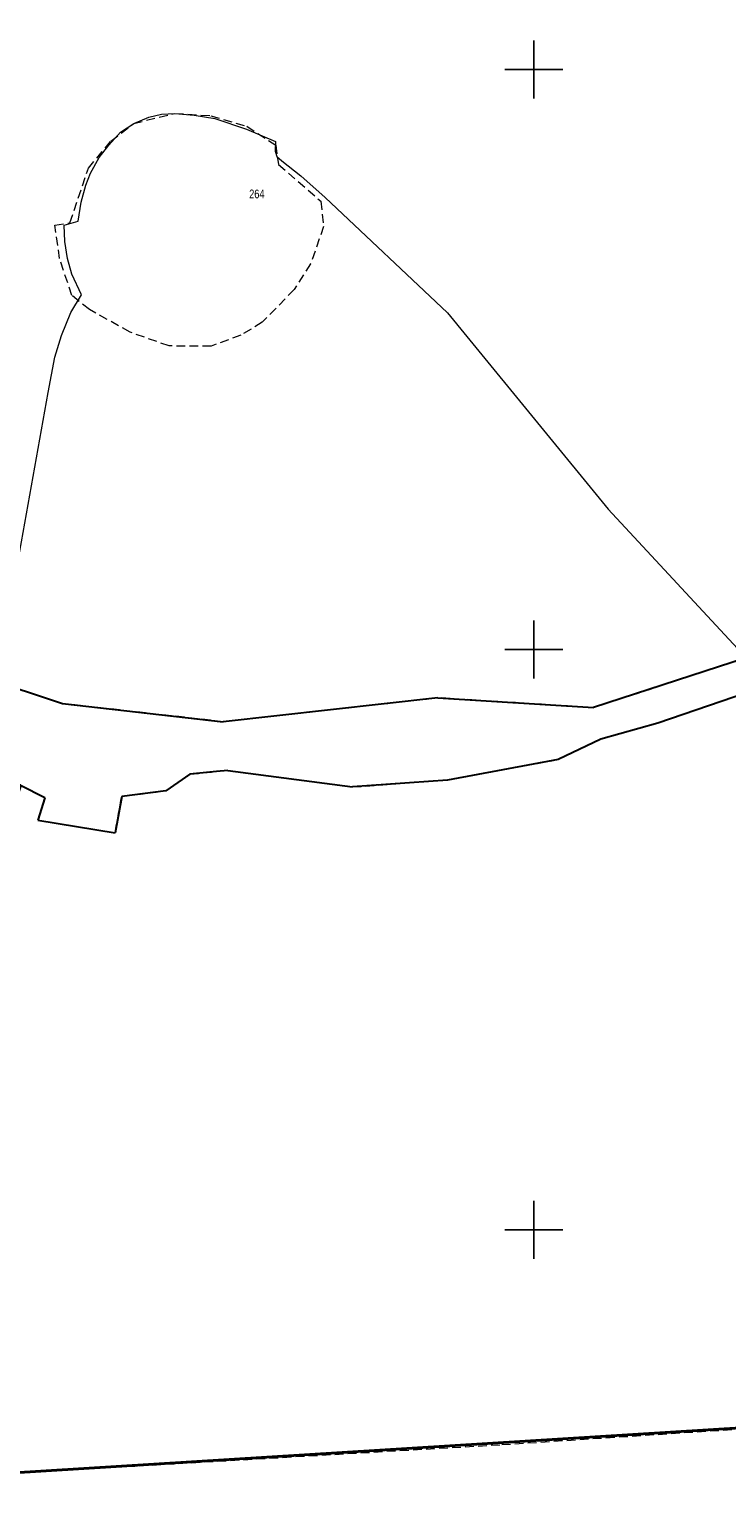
# Model space of a CAD drawing. Header units: metres. Extents: x 5548743 to 5556416, y 5707500 to 5714000.
# Tile 93 of 203: x 5552913 to 5553033, y 5711056 to 5711307. Entities that reach past the tile are written whole.
import ezdxf
from ezdxf.enums import TextEntityAlignment as Align

# ---------------------------------------------------------------- set-up
doc = ezdxf.new("R2010")
doc.units = ezdxf.units.M
doc.header["$MEASUREMENT"] = 0
doc.linetypes.add('1.5_0.75', pattern=[2.25, 1.5, -0.75])
doc.linetypes.add('219-1000', pattern=[0])
doc.layers.get('0').update_dxf_attribs({"color": 2, "linetype": 'CONTINUOUS', "lineweight": 5})
for name, color, linetype in [('211-numer działki ewidencyjnej', 7, 'CONTINUOUS'), ('216-obręb ewidencyjny', 7, 'CONTINUOUS'), ('217-kontur klasyfikacyjny', 7, 'CONTINUOUS'), ('218-kontur użytku gruntowego', 7, 'CONTINUOUS'), ('219-działka ewidencyjna', 7, 'CONTINUOUS'), ('woda stojąca', 7, 'CONTINUOUS'), ('Wstawianie ramki sekcyjnej z opisem', 7, 'CONTINUOUS')]:
    doc.layers.add(name, color=color, linetype=linetype)
doc.styles.get("Standard").update_dxf_attribs({"font": 'Working1250', "width": 0.75})

# ---------------------------------------------------------------- blocks, each defined once
blk = doc.blocks.new('RAMKA1000K')
at = {"color": 0}
for p, q in [((200, 295), (200, 305)), ((195, 300), (205, 300)), ((200, 195), (200, 205)), ((195, 200), (205, 200)), ((200, 95), (200, 105)), ((195, 100), (205, 100))]:
    blk.add_line(p, q, dxfattribs=at)

msp = doc.modelspace()

# ---------------------------------------------------------------- linework, layer by layer
at = {"layer": '216-obręb ewidencyjny', "color": 4, "linetype": 'Continuous', "lineweight": 35, "flags": 128}
for points in [[(5553303.29, 5711172.41), (5553245.53, 5711230.59), (5553201.96, 5711255.35), (5553140.19, 5711284.18), (5553135.72, 5711277.69), (5553111.42, 5711242.97), (5553187.3, 5711106.28), (5553112.55, 5711070.64), (5552871.37, 5711055.67), (5552911.56, 5711176.56), (5552902.55, 5711179.99), (5552857.56, 5711200.05), (5552823.52, 5711222.08), (5552811.69, 5711238.16), (5552792.63, 5711262.96), (5552771.45, 5711305.07), (5552757.83, 5711364.93), (5552755.89, 5711371.71), (5552732.07, 5711369.95), (5552708.66, 5711378.89), (5552680.03, 5711429.79), (5552679.16, 5711442.78), (5552714.87, 5711541.1)], [(5552714.87, 5711541.1), (5552679.16, 5711442.78), (5552680.03, 5711429.79), (5552708.66, 5711378.89), (5552732.07, 5711369.95), (5552755.89, 5711371.71), (5552757.83, 5711364.93), (5552771.45, 5711305.07), (5552792.63, 5711262.96), (5552811.69, 5711238.16), (5552823.52, 5711222.08), (5552857.56, 5711200.05), (5552902.55, 5711179.99), (5552911.56, 5711176.56), (5552871.37, 5711055.67), (5553112.55, 5711070.64), (5553187.3, 5711106.28), (5553111.42, 5711242.97), (5553135.72, 5711277.69), (5553140.19, 5711284.18), (5553201.96, 5711255.35), (5553245.53, 5711230.59), (5553303.29, 5711172.41)]]:
    msp.add_lwpolyline(points, dxfattribs=at)
at = {"layer": '217-kontur klasyfikacyjny', "color": 3, "linetype": '1.5_0.75', "lineweight": 18, "flags": 128}
for points in [[(5552931.06, 5711290.7), (5552938.14, 5711292.42)], [(5552938.14, 5711292.42), (5552944.33, 5711292.03)], [(5552927.12, 5711287.66), (5552931.06, 5711290.7)], [(5552944.33, 5711292.03), (5552950.52, 5711290.2)], [(5552950.52, 5711290.2), (5552955.52, 5711286.94)], [(5552923.22, 5711282.97), (5552927.12, 5711287.66)], [(5552955.52, 5711286.94), (5552955.98, 5711283.61)], [(5552920.04, 5711273.56), (5552923.22, 5711282.97)], [(5552955.98, 5711283.61), (5552963.29, 5711277.29)], [(5552963.29, 5711277.29), (5552963.75, 5711272.93)], [(5552917.45, 5711273.13), (5552920.04, 5711273.56)], [(5552918.28, 5711267.42), (5552917.45, 5711273.13)], [(5552963.75, 5711272.93), (5552961.52, 5711266.48)], [(5552920.36, 5711261.05), (5552918.28, 5711267.42)], [(5552961.52, 5711266.48), (5552958.7, 5711262.08)], [(5552923.41, 5711258.62), (5552920.36, 5711261.05)], [(5552958.7, 5711262.08), (5552953.19, 5711256.41)], [(5552930.4, 5711254.72), (5552923.41, 5711258.62)], [(5552937.13, 5711252.33), (5552930.4, 5711254.72)], [(5552953.19, 5711256.41), (5552949.48, 5711254.17)], [(5552944.41, 5711252.31), (5552937.13, 5711252.33)], [(5552949.48, 5711254.17), (5552944.41, 5711252.31)], [(5552892.23, 5711199.5), (5552918.79, 5711190.7)], [(5553010.27, 5711190), (5553036.59, 5711198.58)], [(5552918.79, 5711190.7), (5552946.48, 5711187.57)], [(5552946.48, 5711187.57), (5552983.45, 5711191.69)], [(5552983.45, 5711191.69), (5553010.27, 5711190)]]:
    msp.add_lwpolyline(points, dxfattribs=at)
at = {"layer": '218-kontur użytku gruntowego', "color": 70, "linetype": '1.5_0.75', "lineweight": 18, "flags": 128}
for points in [[(5552931.06, 5711290.7), (5552938.14, 5711292.42)], [(5552938.14, 5711292.42), (5552944.33, 5711292.03)], [(5552927.12, 5711287.66), (5552931.06, 5711290.7)], [(5552944.33, 5711292.03), (5552950.52, 5711290.2)], [(5552950.52, 5711290.2), (5552955.52, 5711286.94)], [(5552923.22, 5711282.97), (5552927.12, 5711287.66)], [(5552955.52, 5711286.94), (5552955.98, 5711283.61)], [(5552920.04, 5711273.56), (5552923.22, 5711282.97)], [(5552955.98, 5711283.61), (5552963.29, 5711277.29)], [(5552963.29, 5711277.29), (5552963.75, 5711272.93)], [(5552917.45, 5711273.13), (5552920.04, 5711273.56)], [(5552918.28, 5711267.42), (5552917.45, 5711273.13)], [(5552963.75, 5711272.93), (5552961.52, 5711266.48)], [(5552920.36, 5711261.05), (5552918.28, 5711267.42)], [(5552961.52, 5711266.48), (5552958.7, 5711262.08)], [(5552923.41, 5711258.62), (5552920.36, 5711261.05)], [(5552958.7, 5711262.08), (5552953.19, 5711256.41)], [(5552930.4, 5711254.72), (5552923.41, 5711258.62)], [(5552937.13, 5711252.33), (5552930.4, 5711254.72)], [(5552953.19, 5711256.41), (5552949.48, 5711254.17)], [(5552944.41, 5711252.31), (5552937.13, 5711252.33)], [(5552949.48, 5711254.17), (5552944.41, 5711252.31)], [(5552892.23, 5711199.5), (5552918.79, 5711190.7)], [(5552918.79, 5711190.7), (5552892.23, 5711199.5)], [(5553010.27, 5711190), (5553036.59, 5711198.58)], [(5553036.59, 5711198.58), (5553010.27, 5711190)], [(5553021.34, 5711187.33), (5553036.63, 5711192.55)], [(5552918.79, 5711190.7), (5552946.48, 5711187.57)], [(5552946.48, 5711187.57), (5552918.79, 5711190.7)], [(5552946.48, 5711187.57), (5552983.45, 5711191.69)], [(5552983.45, 5711191.69), (5552946.48, 5711187.57)], [(5552983.45, 5711191.69), (5553010.27, 5711190)], [(5553010.27, 5711190), (5552983.45, 5711191.69)], [(5553011.53, 5711184.57), (5553021.34, 5711187.33)], [(5553004.2, 5711181.04), (5553011.53, 5711184.57)], [(5552985.1, 5711177.51), (5553004.2, 5711181.04)], [(5552936.58, 5711175.63), (5552940.72, 5711178.5)], [(5552940.72, 5711178.5), (5552945.32, 5711178.97)], [(5552945.32, 5711178.97), (5552947.23, 5711179.17)], [(5552947.23, 5711179.17), (5552968.71, 5711176.31)], [(5552968.71, 5711176.31), (5552985.1, 5711177.51)], [(5552911.56, 5711176.56), (5552915.75, 5711174.46)], [(5552915.75, 5711174.46), (5552914.49, 5711170.59)], [(5552927.82, 5711168.4), (5552928.97, 5711174.69)], [(5552928.97, 5711174.69), (5552936.58, 5711175.63)], [(5552914.49, 5711170.59), (5552919.31, 5711169.8)], [(5552919.31, 5711169.8), (5552927.82, 5711168.4)], [(5553101.47, 5711069.92), (5552994.14, 5711062.87)], [(5552994.14, 5711062.87), (5552881.53, 5711056.3)]]:
    msp.add_lwpolyline(points, dxfattribs=at)
at = {"layer": '219-działka ewidencyjna', "color": 94, "linetype": '219-1000', "lineweight": 30, "flags": 128}
for points in [[(5552892.23, 5711199.5), (5552918.79, 5711190.7)], [(5553036.59, 5711198.58), (5553010.27, 5711190)], [(5553036.63, 5711192.55), (5553021.34, 5711187.33)], [(5552918.79, 5711190.7), (5552946.48, 5711187.57)], [(5552983.45, 5711191.69), (5552946.48, 5711187.57)], [(5552983.45, 5711191.69), (5553010.27, 5711190)], [(5553021.34, 5711187.33), (5553011.53, 5711184.57)], [(5553011.53, 5711184.57), (5553004.2, 5711181.04)], [(5553004.2, 5711181.04), (5552985.1, 5711177.51)], [(5552940.72, 5711178.5), (5552936.58, 5711175.63)], [(5552945.32, 5711178.97), (5552940.72, 5711178.5)], [(5552947.23, 5711179.17), (5552945.32, 5711178.97)], [(5552947.23, 5711179.17), (5552968.71, 5711176.31)], [(5552985.1, 5711177.51), (5552968.71, 5711176.31)], [(5552915.75, 5711174.46), (5552911.56, 5711176.56)], [(5552915.75, 5711174.46), (5552914.49, 5711170.59)], [(5552928.97, 5711174.69), (5552927.82, 5711168.4)], [(5552936.58, 5711175.63), (5552928.97, 5711174.69)], [(5552914.49, 5711170.59), (5552927.82, 5711168.4)], [(5553112.55, 5711070.64), (5552871.37, 5711055.67)]]:
    msp.add_lwpolyline(points, dxfattribs=at)
at = {"layer": 'woda stojąca', "color": 141, "linetype": 'Continuous', "lineweight": 18, "flags": 128}
msp.add_lwpolyline([(5552907.08, 5711192.83), (5552916.32, 5711244.33), (5552917.45, 5711250.4), (5552918.6, 5711254.14), (5552920.21, 5711258.1), (5552922.07, 5711261.16), (5552920.39, 5711264.7), (5552919.65, 5711267.41), (5552919.15, 5711270.36), (5552919.07, 5711273.16), (5552921.48, 5711273.84), (5552921.98, 5711277.14), (5552922.77, 5711280.03), (5552923.59, 5711282.1), (5552925.07, 5711284.8), (5552926.75, 5711286.93), (5552928.79, 5711289.21), (5552931.06, 5711290.7), (5552933.65, 5711291.75), (5552935.84, 5711292.3), (5552938.14, 5711292.42), (5552941.48, 5711292.11), (5552945.02, 5711291.56), (5552950.5, 5711289.72), (5552955.49, 5711287.57), (5552955.41, 5711285.94), (5552955.7, 5711285), (5552956.57, 5711284.25), (5552959.83, 5711281.68), (5552964.05, 5711277.94), (5552985.1, 5711258.03), (5552988.45, 5711253.97), (5553012.76, 5711224.21), (5553036.59, 5711198.58)], dxfattribs=at)

# ---------------------------------------------------------------- block references
at = {"layer": 'Wstawianie ramki sekcyjnej z opisem', "color": 8, "linetype": 'Continuous', "lineweight": 5}
msp.add_blockref('RAMKA1000K', (5552800, 5711000), dxfattribs=at)
msp.add_blockref('RAMKA1000K', (5552800, 5711000), dxfattribs=at)
msp.add_blockref('RAMKA1000K', (5552800, 5711000), dxfattribs=at)
msp.add_blockref('RAMKA1000K', (5552800, 5711000), dxfattribs=at)

# ---------------------------------------------------------------- texts
at = {"layer": '211-numer działki ewidencyjnej', "color": 94, "linetype": 'Continuous', "lineweight": 30, "width": 0.79}
msp.add_text('264', height=1.5, dxfattribs=at).set_placement((5552950.93, 5711279.29), align=Align.TOP_LEFT)

doc.saveas('drawing.dxf')
